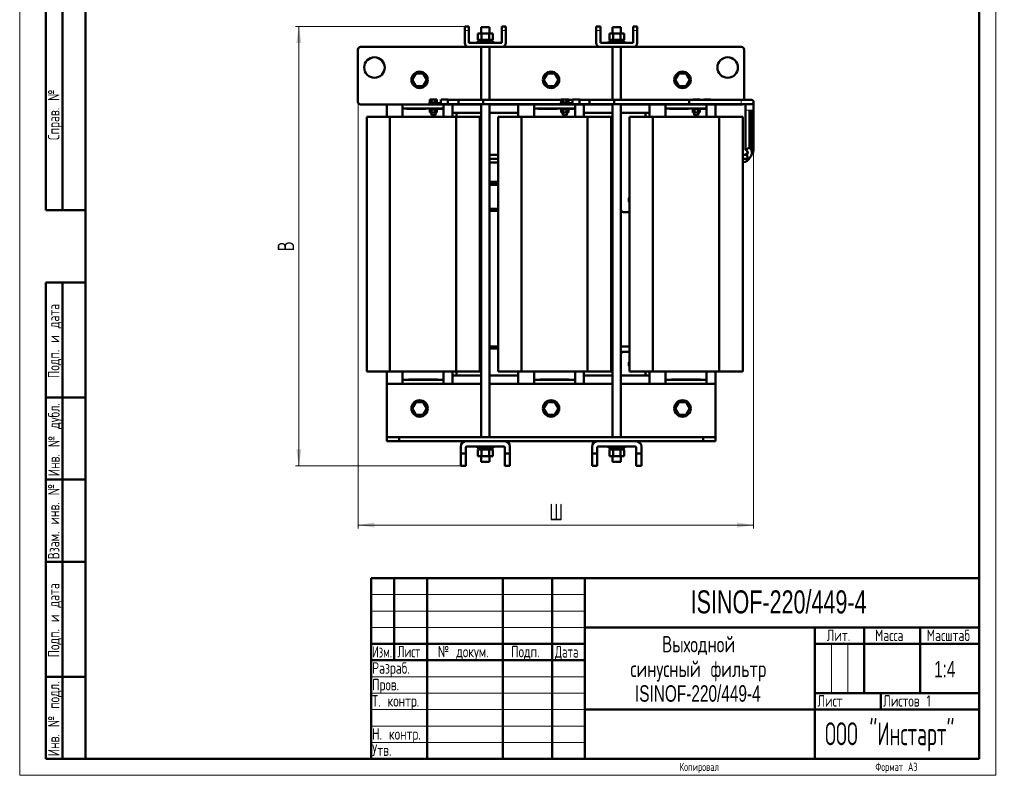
# Model space of a CAD drawing. Header units: millimetres. Extents: x 0 to 1198, y 0 to 1680.
# Tile 1 of 2: x 0 to 1198, y 0 to 920. Entities that reach past the tile are written whole.
import ezdxf

# ---------------------------------------------------------------- set-up
doc = ezdxf.new("R2010")
doc.units = ezdxf.units.MM
doc.header["$LTSCALE"] = 4
doc.linetypes.add('SLD-Сплошная', pattern=[0])
doc.styles.add('SLDTEXTSTYLE0', font='TXT', dxfattribs={"width": 0.7})
doc.styles.add('SLDTEXTSTYLE1', font='TXT', dxfattribs={"width": 0.7, "bigfont": 'bigfont'})
doc.styles.add('SLDTEXTSTYLE2', font='TXT', dxfattribs={"width": 0.705079, "bigfont": 'bigfont'})
doc.styles.add('SLDTEXTSTYLE3', font='TXT', dxfattribs={"width": 0.648852, "bigfont": 'bigfont'})
doc.styles.add('SLDTEXTSTYLE4', font='TXT', dxfattribs={"width": 0.632021, "bigfont": 'bigfont'})
doc.styles.add('SLDTEXTSTYLE5', font='TXT', dxfattribs={"width": 0.625377, "bigfont": 'bigfont'})
doc.styles.add('SLDTEXTSTYLE6', font='TXT', dxfattribs={"width": 0.583291, "bigfont": 'bigfont'})
doc.dimstyles.new('SLDDIMSTYLE0', dxfattribs={"dimtxt": 20, "dimasz": 20, "dimexe": 0, "dimexo": 0.0625, "dimgap": 5, "dimtad": 2, "dimdec": 1, "dimrnd": 1e-09, "dimzin": 12, "dimdsep": 46, "dimtxsty": 'SLDTEXTSTYLE0', "dimsah": 1, "dimcen": 0.09, "dimadec": 0, "dimazin": 3, "dimtfac": 1, "dimtdec": 3, "dimtofl": 0, "dimtmove": 0, "dimatfit": 3, "dimfxl": 0, "dimfrac": 2, "dimtolj": 1, "dimtzin": 12, "dimarcsym": 0})

# ---------------------------------------------------------------- blocks, each defined once
blk = doc.blocks.new('SW_NOTE_0')
at = {"color": 0, "linetype": 'Continuous', "lineweight": 0, "char_height": 20, "attachment_point": 2}
for s, insert, style in [('Выходной', (46.3, 25.7), 'SLDTEXTSTYLE1'), ('синусный фильтр', (45.9, -4.3), 'SLDTEXTSTYLE1'), ('ISINOF-220/449-4', (45.3, -34.3), 'SLDTEXTSTYLE0')]:
    blk.add_mtext(s, dxfattribs=dict(at, insert=insert, style=style))
blk = doc.blocks.new('_D')
at = {"color": 7, "linetype": 'SLD-Сплошная', "lineweight": 0}
for p, q in [((411.8, 819.5), (411.8, 300.6)), ((893.3, 762.7), (893.3, 300.6)), ((411.8, 304.6), (893.3, 304.6))]:
    blk.add_line(p, q, dxfattribs=at)
at = {"color": 7, "linetype": 'SLD-Сплошная', "lineweight": 18}
for points in [[(411.8, 304.6), (431.8, 301.5), (431.8, 307.7)], [(893.3, 304.6), (873.3, 307.7), (873.3, 301.5)]]:
    blk.add_solid(points, dxfattribs=at)
at = {"color": 7, "linetype": 'SLD-Сплошная', "lineweight": 18, "insert": (644.7, 330.4), "char_height": 20, "attachment_point": 1, "style": 'SLDTEXTSTYLE1'}
blk.add_mtext('Ш', dxfattribs=at)
blk = doc.blocks.new('_D_1')
at = {"color": 7, "linetype": 'SLD-Сплошная', "lineweight": 0}
for p, q in [((541.7, 911.5), (335.8, 911.5)), ((339.8, 376.6), (339.8, 911.5)), ((536.7, 376.6), (335.8, 376.6))]:
    blk.add_line(p, q, dxfattribs=at)
at = {"color": 7, "linetype": 'SLD-Сплошная', "lineweight": 18}
for points in [[(339.8, 911.5), (336.7, 891.5), (342.8, 891.5)], [(339.8, 376.6), (342.8, 396.6), (336.7, 396.6)]]:
    blk.add_solid(points, dxfattribs=at)
at = {"color": 7, "linetype": 'SLD-Сплошная', "lineweight": 18, "insert": (314, 637.7), "char_height": 20, "attachment_point": 1, "rotation": 90, "style": 'SLDTEXTSTYLE1'}
blk.add_mtext('В', dxfattribs=at)

msp = doc.modelspace()

# ---------------------------------------------------------------- linework, layer by layer
at = {"color": 7, "linetype": 'SLD-Сплошная', "lineweight": 18}
for p, q in [((0, 1680), (0, 0)), ((1188, 1680), (1188, 0)), ((428, 220), (688, 220)), ((428, 200), (688, 200)), ((428, 180), (688, 180)), ((988, 160), (988, 100)), ((1008, 160), (1008, 100)), ((428, 120), (688, 120)), ((428, 100), (688, 100)), ((428, 80), (688, 80)), ((428, 60), (688, 60)), ((428, 40), (688, 40)), ((0, 0), (1188, 0))]:
    msp.add_line(p, q, dxfattribs=at)
at = {"color": 7, "linetype": 'SLD-Сплошная', "lineweight": 50}
for p, q in [((80, 1660), (80, 20)), ((80, 1660), (80, 20)), ((1168, 20), (1168, 1660)), ((32, 688), (32, 1168)), ((32, 688), (32, 1168)), ((52, 688), (52, 1168)), ((52, 688), (52, 1168)), ((541.77, 906.54), (541.77, 911.54)), ((546.77, 911.54), (541.77, 911.54)), ((546.77, 911.54), (546.77, 906.54)), ((591.77, 911.54), (586.77, 911.54)), ((586.77, 911.54), (586.77, 906.54)), ((591.77, 911.54), (591.77, 906.54)), ((706.77, 911.54), (701.77, 911.54)), ((701.77, 906.54), (701.77, 911.54)), ((706.77, 911.54), (706.77, 906.54)), ((751.77, 911.54), (746.77, 911.54)), ((746.77, 911.54), (746.77, 906.54)), ((751.77, 911.54), (751.77, 906.54)), ((541.77, 891.54), (541.77, 906.54)), ((546.77, 906.54), (546.77, 891.54)), ((557.77, 895.14), (557.77, 903.14)), ((562.27, 903.14), (557.77, 903.14)), ((561.77, 910.73), (561.77, 903.14)), ((571.77, 910.73), (561.77, 910.73)), ((562.27, 903.14), (562.27, 895.14)), ((571.27, 903.14), (562.27, 903.14)), ((571.27, 895.14), (571.27, 903.14)), ((575.77, 903.14), (571.27, 903.14)), ((571.77, 903.14), (571.77, 910.73)), ((575.77, 895.14), (575.77, 903.14)), ((586.77, 891.54), (586.77, 906.54)), ((591.77, 906.54), (591.77, 891.54)), ((701.77, 891.54), (701.77, 906.54)), ((706.77, 906.54), (706.77, 891.54)), ((717.77, 895.14), (717.77, 903.14)), ((722.27, 903.14), (717.77, 903.14)), ((721.77, 910.73), (721.77, 903.14)), ((731.77, 910.73), (721.77, 910.73)), ((722.27, 903.14), (722.27, 895.14)), ((731.27, 903.14), (722.27, 903.14)), ((731.27, 895.14), (731.27, 903.14)), ((735.77, 903.14), (731.27, 903.14)), ((731.77, 903.14), (731.77, 910.73)), ((735.77, 895.14), (735.77, 903.14)), ((746.77, 891.54), (746.77, 906.54)), ((751.77, 906.54), (751.77, 891.54)), ((546.77, 891.54), (586.77, 891.54)), ((556.77, 893.14), (556.77, 891.54)), ((556.77, 893.14), (576.77, 893.14)), ((557.77, 895.14), (562.27, 895.14)), ((558.97, 895.14), (558.97, 893.14)), ((562.27, 895.14), (571.27, 895.14)), ((571.27, 895.14), (575.77, 895.14)), ((574.56, 893.14), (574.56, 895.14)), ((576.77, 891.54), (576.77, 893.14)), ((706.77, 891.54), (746.77, 891.54)), ((716.77, 893.14), (716.77, 891.54)), ((716.77, 893.14), (736.77, 893.14)), ((717.77, 895.14), (722.27, 895.14)), ((718.97, 895.14), (718.97, 893.14)), ((722.27, 895.14), (731.27, 895.14)), ((731.27, 895.14), (735.77, 895.14)), ((734.56, 893.14), (734.56, 895.14)), ((736.77, 891.54), (736.77, 893.14)), ((411.77, 819.54), (411.77, 883.54)), ((414.77, 886.54), (546.77, 886.54)), ((586.77, 886.54), (546.77, 886.54)), ((561.77, 886.54), (561.77, 822.14)), ((571.77, 822.14), (571.77, 886.54)), ((586.77, 886.54), (706.77, 886.54)), ((746.77, 886.54), (706.77, 886.54)), ((721.77, 886.54), (721.77, 822.14)), ((731.77, 822.14), (731.77, 886.54)), ((746.77, 886.54), (878.77, 886.54)), ((881.77, 883.54), (881.77, 822.14)), ((477.77, 846.54), (482.27, 854.34)), ((482.27, 854.34), (491.27, 854.34)), ((491.27, 854.34), (495.77, 846.54)), ((637.77, 846.54), (642.27, 854.34)), ((642.27, 854.34), (651.27, 854.34)), ((651.27, 854.34), (655.77, 846.54)), ((797.77, 846.54), (802.27, 854.34)), ((802.27, 854.34), (811.27, 854.34)), ((811.27, 854.34), (815.77, 846.54)), ((482.27, 838.75), (477.77, 846.54)), ((495.77, 846.54), (491.27, 838.75)), ((642.27, 838.75), (637.77, 846.54)), ((655.77, 846.54), (651.27, 838.75)), ((802.27, 838.75), (797.77, 846.54)), ((815.77, 846.54), (811.27, 838.75)), ((491.27, 838.75), (482.27, 838.75)), ((651.27, 838.75), (642.27, 838.75)), ((811.27, 838.75), (802.27, 838.75)), ((466.02, 816.54), (414.77, 816.54)), ((446.77, 801.54), (446.77, 816.54)), ((466.02, 816.54), (516.02, 816.54)), ((466.02, 816.54), (466.02, 811.54)), ((497.52, 817.84), (497.52, 817.04)), ((507.83, 817.84), (497.52, 817.84)), ((497.52, 817.04), (507.59, 817.04)), ((498.72, 818.88), (498.72, 818.11)), ((498.72, 818.88), (508.32, 818.88)), ((498.72, 818.11), (508.32, 818.11)), ((499.2, 822.78), (499.2, 818.94)), ((501.36, 822.78), (499.2, 822.78)), ((501.36, 818.94), (499.2, 818.94)), ((501.12, 818.11), (501.12, 817.84)), ((501.12, 817.04), (501.12, 816.54)), ((501.36, 818.94), (501.36, 822.78)), ((505.68, 822.78), (501.36, 822.78)), ((505.68, 818.94), (501.36, 818.94)), ((505.68, 818.94), (505.68, 822.78)), ((507.84, 822.78), (505.68, 822.78)), ((507.84, 818.94), (505.68, 818.94)), ((505.92, 817.84), (505.92, 818.11)), ((505.92, 816.54), (505.92, 817.04)), ((507.84, 818.94), (507.84, 822.78)), ((508.3, 817.04), (508.53, 817.03)), ((508.3, 817.04), (508.3, 817.04)), ((508.3, 817.04), (508.3, 817.04)), ((508.32, 818.11), (508.32, 818.88)), ((508.34, 817.04), (508.53, 817.03)), ((512.81, 818.48), (509.11, 817.96)), ((509.43, 816.99), (512.84, 816.84)), ((512.81, 817.84), (509.57, 817.27)), ((521.32, 822.44), (512.82, 822.44)), ((512.82, 816.84), (521.32, 816.84)), ((561.77, 816.54), (516.02, 816.54)), ((516.02, 811.54), (516.02, 816.54)), ((521.32, 822.14), (521.32, 822.44)), ((521.32, 822.44), (521.32, 822.14)), ((521.32, 822.44), (521.32, 822.44)), ((533.86, 822.14), (521.32, 822.14)), ((521.32, 817.14), (533.86, 817.14)), ((526.77, 816.54), (526.77, 801.54)), ((563.86, 822.14), (533.86, 822.14)), ((533.86, 817.14), (563.86, 817.14)), ((561.77, 817.14), (561.77, 411.54)), ((659.2, 822.14), (563.86, 822.14)), ((563.86, 817.14), (657.52, 817.14)), ((571.77, 411.54), (571.77, 817.14)), ((626.02, 816.54), (571.77, 816.54)), ((606.77, 801.54), (606.77, 816.54)), ((626.02, 816.54), (676.02, 816.54)), ((626.02, 816.54), (626.02, 811.54)), ((657.52, 817.84), (657.52, 817.04)), ((667.83, 817.84), (657.52, 817.84)), ((657.52, 817.04), (667.59, 817.04)), ((658.72, 818.88), (658.72, 818.11)), ((658.72, 818.88), (668.32, 818.88)), ((658.72, 818.11), (668.32, 818.11)), ((659.2, 822.78), (659.2, 818.94)), ((661.36, 822.78), (659.2, 822.78)), ((661.36, 818.94), (659.2, 818.94)), ((661.12, 818.11), (661.12, 817.84)), ((661.12, 817.04), (661.12, 816.54)), ((661.36, 818.94), (661.36, 822.78)), ((665.68, 822.78), (661.36, 822.78)), ((665.68, 818.94), (661.36, 818.94)), ((665.68, 818.94), (665.68, 822.78)), ((667.84, 822.78), (665.68, 822.78)), ((667.84, 818.94), (665.68, 818.94)), ((665.92, 817.84), (665.92, 818.11)), ((665.92, 816.54), (665.92, 817.04)), ((667.84, 818.94), (667.84, 822.78)), ((672.81, 822.14), (667.84, 822.14)), ((668.3, 817.04), (668.53, 817.03)), ((668.3, 817.04), (668.3, 817.04)), ((668.3, 817.04), (668.3, 817.04)), ((668.32, 818.11), (668.32, 818.88)), ((668.34, 817.04), (668.53, 817.03)), ((672.81, 818.48), (669.11, 817.96)), ((669.43, 816.99), (672.84, 816.84)), ((672.81, 817.84), (669.57, 817.27)), ((681.32, 822.44), (672.82, 822.44)), ((672.82, 816.84), (681.32, 816.84)), ((721.77, 816.54), (676.02, 816.54)), ((676.02, 811.54), (676.02, 816.54)), ((681.32, 822.14), (681.32, 822.44)), ((681.32, 822.44), (681.32, 822.14)), ((681.32, 822.44), (681.32, 822.44)), ((693.86, 822.14), (681.32, 822.14)), ((681.32, 817.14), (693.86, 817.14)), ((686.77, 816.54), (686.77, 801.54)), ((723.86, 822.14), (693.86, 822.14)), ((693.86, 817.14), (723.86, 817.14)), ((721.77, 817.14), (721.77, 411.54)), ((815.04, 822.14), (723.86, 822.14)), ((723.86, 817.14), (815.04, 817.14)), ((731.77, 411.54), (731.77, 817.14)), ((786.02, 816.54), (731.77, 816.54)), ((819.2, 822.14), (755.04, 822.14)), ((766.77, 801.54), (766.77, 816.54)), ((786.02, 816.54), (836.02, 816.54)), ((786.02, 816.54), (786.02, 811.54)), ((878.31, 822.14), (815.04, 822.14)), ((815.04, 817.14), (815.04, 822.14)), ((815.04, 817.14), (878.31, 817.14)), ((817.52, 817.14), (817.52, 817.04)), ((817.52, 817.04), (827.59, 817.04)), ((819.2, 822.78), (819.2, 822.14)), ((821.36, 822.78), (819.2, 822.78)), ((821.12, 817.04), (821.12, 816.54)), ((821.36, 822.14), (821.36, 822.78)), ((825.68, 822.78), (821.36, 822.78)), ((825.68, 822.14), (825.68, 822.78)), ((827.84, 822.78), (825.68, 822.78)), ((825.92, 816.54), (825.92, 817.04)), ((827.84, 822.14), (827.84, 822.78)), ((832.81, 822.14), (827.84, 822.14)), ((828.3, 817.04), (828.53, 817.03)), ((828.3, 817.04), (828.3, 817.04)), ((828.3, 817.04), (828.32, 817.04)), ((828.34, 817.04), (828.53, 817.03)), ((829.43, 816.99), (832.84, 816.84)), ((841.32, 822.44), (832.82, 822.44)), ((832.82, 816.84), (841.32, 816.84)), ((878.77, 816.54), (836.02, 816.54)), ((836.02, 811.54), (836.02, 816.54)), ((841.32, 822.14), (841.32, 822.44)), ((841.32, 822.44), (841.32, 822.14)), ((841.32, 822.44), (841.32, 822.44)), ((845.04, 822.14), (841.32, 822.14)), ((845.04, 822.14), (841.32, 822.14)), ((880.81, 822.14), (845.04, 822.14)), ((845.04, 822.14), (845.04, 822.14)), ((845.04, 822.14), (845.04, 822.14)), ((846.77, 816.54), (846.77, 801.54)), ((888.3, 822.14), (878.31, 822.14)), ((878.31, 817.14), (888.31, 817.14)), ((890.81, 822.14), (880.81, 822.14)), ((883.31, 817.14), (883.31, 809.64)), ((888.41, 817.14), (888.31, 817.14)), ((888.41, 817.14), (890.81, 817.14)), ((893.31, 809.64), (893.31, 819.64)), ((466.02, 811.54), (516.02, 811.54)), ((466.02, 810.54), (466.02, 811.54)), ((466.02, 810.54), (466.02, 801.54)), ((498.72, 811.46), (498.72, 810.69)), ((508.32, 811.46), (498.72, 811.46)), ((508.32, 810.69), (498.72, 810.69)), ((499.2, 810.65), (499.2, 806.81)), ((499.2, 810.65), (501.36, 810.65)), ((499.2, 806.81), (501.36, 806.81)), ((501.12, 811.54), (501.12, 811.46)), ((501.12, 810.69), (501.12, 810.65)), ((501.12, 806.81), (501.12, 803.38)), ((501.12, 803.38), (505.92, 803.38)), ((501.36, 806.81), (501.36, 810.65)), ((501.36, 810.65), (505.68, 810.65)), ((501.36, 806.81), (505.68, 806.81)), ((505.68, 810.65), (505.68, 806.81)), ((505.68, 810.65), (507.84, 810.65)), ((505.68, 806.81), (507.84, 806.81)), ((505.92, 811.46), (505.92, 811.54)), ((505.92, 810.65), (505.92, 810.69)), ((505.92, 803.38), (505.92, 806.81)), ((507.84, 810.65), (507.84, 806.81)), ((508.32, 810.69), (508.32, 811.46)), ((516.02, 811.54), (516.02, 810.54)), ((516.02, 810.54), (516.02, 801.54)), ((526.77, 806.54), (561.77, 806.54)), ((531.77, 801.54), (531.77, 806.54)), ((561.77, 806.54), (561.77, 688.5)), ((571.77, 806.54), (606.77, 806.54)), ((626.02, 811.54), (676.02, 811.54)), ((626.02, 810.54), (626.02, 811.54)), ((626.02, 810.54), (626.02, 801.54)), ((659.2, 810.74), (659.2, 806.9)), ((659.2, 810.74), (661.36, 810.74)), ((659.2, 806.9), (661.36, 806.9)), ((661.12, 811.54), (661.12, 810.74)), ((661.12, 806.9), (661.12, 803.38)), ((661.12, 803.38), (665.92, 803.38)), ((661.36, 806.9), (661.36, 810.74)), ((661.36, 810.74), (665.68, 810.74)), ((661.36, 806.9), (665.68, 806.9)), ((665.68, 810.74), (665.68, 806.9)), ((665.68, 810.74), (667.84, 810.74)), ((665.68, 806.9), (667.84, 806.9)), ((665.92, 810.74), (665.92, 811.54)), ((665.92, 803.38), (665.92, 806.9)), ((667.84, 810.74), (667.84, 806.9)), ((676.02, 811.54), (676.02, 810.54)), ((676.02, 810.54), (676.02, 801.54)), ((686.77, 806.54), (721.77, 806.54)), ((731.77, 806.54), (766.77, 806.54)), ((731.77, 806.54), (731.77, 688.5)), ((761.77, 806.54), (761.77, 801.54)), ((786.02, 811.54), (836.02, 811.54)), ((786.02, 810.54), (786.02, 811.54)), ((786.02, 810.54), (786.02, 801.54)), ((819.2, 810.74), (819.2, 806.9)), ((819.2, 810.74), (821.36, 810.74)), ((819.2, 806.9), (821.36, 806.9)), ((821.12, 811.54), (821.12, 810.74)), ((821.12, 806.9), (821.12, 803.38)), ((821.12, 803.38), (825.92, 803.38)), ((821.36, 806.9), (821.36, 810.74)), ((821.36, 810.74), (825.68, 810.74)), ((821.36, 806.9), (825.68, 806.9)), ((825.68, 810.74), (825.68, 806.9)), ((825.68, 810.74), (827.84, 810.74)), ((825.68, 806.9), (827.84, 806.9)), ((825.92, 810.74), (825.92, 811.54)), ((825.92, 803.38), (825.92, 806.9)), ((827.84, 810.74), (827.84, 806.9)), ((836.02, 811.54), (836.02, 810.54)), ((836.02, 810.54), (836.02, 801.54)), ((883.31, 809.64), (883.31, 761.3)), ((888.31, 764.06), (888.31, 809.64)), ((890.81, 760.38), (890.81, 809.64)), ((893.31, 762.76), (893.31, 809.64)), ((422.38, 801.54), (422.38, 491.54)), ((422.38, 801.54), (450.64, 801.54)), ((450.64, 801.54), (450.64, 491.54)), ((450.64, 801.54), (531.34, 801.54)), ((531.34, 801.54), (531.34, 491.54)), ((531.34, 801.54), (560.1, 801.54)), ((560.1, 491.54), (560.1, 801.54)), ((582.38, 801.54), (582.38, 491.54)), ((582.38, 801.54), (610.64, 801.54)), ((610.64, 801.54), (610.64, 491.54)), ((610.64, 801.54), (691.34, 801.54)), ((691.34, 801.54), (691.34, 491.54)), ((691.34, 801.54), (720.1, 801.54)), ((720.1, 491.54), (720.1, 801.54)), ((742.38, 801.54), (742.38, 491.54)), ((742.38, 801.54), (770.64, 801.54)), ((770.64, 801.54), (770.64, 491.54)), ((770.64, 801.54), (851.34, 801.54)), ((851.34, 801.54), (851.34, 491.54)), ((851.34, 801.54), (880.1, 801.54)), ((880.1, 491.54), (880.1, 801.54)), ((582.38, 755.26), (571.77, 755.26)), ((582.38, 755.21), (571.77, 755.2)), ((721.77, 755.26), (720.1, 755.26)), ((721.77, 755.23), (720.1, 755.23)), ((885.05, 755.26), (880.1, 755.26)), ((883.31, 761.3), (885.81, 762.76)), ((883.31, 761.3), (884.59, 760.58)), ((885.81, 759.37), (885.81, 758.43)), ((571.77, 750.2), (582.38, 750.21)), ((571.77, 745.93), (582.38, 745.93)), ((720.1, 750.23), (721.77, 750.23)), ((720.1, 745.93), (721.77, 745.93)), ((880.1, 750.26), (886.46, 750.26)), ((885.81, 752.76), (886.46, 750.26)), ((886.46, 750.26), (887.03, 750.58)), ((571.77, 722.3), (571.77, 724.92)), ((571.77, 722.3), (582.42, 722.3)), ((720.02, 722.3), (721.77, 722.3)), ((721.77, 724.92), (721.77, 722.3)), ((582.42, 718.94), (571.77, 718.94)), ((571.77, 718.92), (582.42, 718.92)), ((721.77, 718.94), (720.02, 718.94)), ((720.02, 718.92), (721.77, 718.92)), ((32, 688), (80, 688)), ((561.77, 686.92), (561.32, 686.92)), ((582.38, 689.46), (571.77, 689.46)), ((582.38, 686.95), (571.77, 686.95)), ((582.38, 686.92), (571.77, 686.92)), ((721.77, 689.46), (720.1, 689.46)), ((721.77, 686.95), (720.1, 686.95)), ((721.77, 686.92), (720.1, 686.92)), ((732.22, 686.92), (731.77, 686.92)), ((734.77, 685.5), (742.38, 685.5)), ((32, 20), (32, 600)), ((32, 600), (80, 600)), ((52, 20), (52, 600)), ((561.77, 521.92), (560.1, 521.92)), ((561.77, 512.5), (561.77, 516.42)), ((582.38, 521.92), (571.77, 521.92)), ((571.77, 521.9), (582.38, 521.9)), ((571.77, 519.38), (582.38, 519.38)), ((721.77, 521.92), (720.1, 521.92)), ((720.1, 521.9), (721.77, 521.9)), ((720.1, 519.38), (721.77, 519.38)), ((742.38, 521.92), (731.77, 521.92)), ((731.77, 516.42), (731.77, 512.5)), ((742.38, 515.5), (734.77, 515.5)), ((561.77, 486.54), (561.77, 512.5)), ((731.77, 486.54), (731.77, 512.5)), ((422.38, 491.54), (450.64, 491.54)), ((446.77, 476.54), (446.77, 491.54)), ((450.64, 491.54), (531.34, 491.54)), ((466.02, 491.54), (466.02, 482.54)), ((516.02, 491.54), (516.02, 482.54)), ((526.77, 491.54), (526.77, 476.54)), ((531.34, 491.54), (560.1, 491.54)), ((531.77, 486.54), (531.77, 491.54)), ((582.38, 491.54), (610.64, 491.54)), ((606.77, 476.54), (606.77, 491.54)), ((610.64, 491.54), (691.34, 491.54)), ((626.02, 491.54), (626.02, 482.54)), ((676.02, 491.54), (676.02, 482.54)), ((686.77, 491.54), (686.77, 476.54)), ((691.34, 491.54), (720.1, 491.54)), ((742.38, 491.54), (770.64, 491.54)), ((761.77, 491.54), (761.77, 486.54)), ((766.77, 476.54), (766.77, 491.54)), ((770.64, 491.54), (851.34, 491.54)), ((786.02, 491.54), (786.02, 482.54)), ((836.02, 491.54), (836.02, 482.54)), ((846.77, 491.54), (846.77, 476.54)), ((851.34, 491.54), (880.1, 491.54)), ((466.02, 481.54), (466.02, 482.54)), ((466.02, 481.54), (466.02, 476.54)), ((516.02, 481.54), (466.02, 481.54)), ((516.02, 482.54), (516.02, 481.54)), ((516.02, 476.54), (516.02, 481.54)), ((561.77, 486.54), (526.77, 486.54)), ((606.77, 486.54), (571.77, 486.54)), ((626.02, 481.54), (626.02, 482.54)), ((626.02, 481.54), (626.02, 476.54)), ((676.02, 481.54), (626.02, 481.54)), ((676.02, 482.54), (676.02, 481.54)), ((676.02, 476.54), (676.02, 481.54)), ((721.77, 486.54), (686.77, 486.54)), ((766.77, 486.54), (731.77, 486.54)), ((786.02, 481.54), (786.02, 482.54)), ((786.02, 481.54), (786.02, 476.54)), ((836.02, 481.54), (786.02, 481.54)), ((836.02, 482.54), (836.02, 481.54)), ((836.02, 476.54), (836.02, 481.54)), ((446.77, 476.54), (466.02, 476.54)), ((446.77, 476.54), (446.77, 412.54)), ((516.02, 476.54), (466.02, 476.54)), ((516.02, 476.54), (561.77, 476.54)), ((571.77, 476.54), (626.02, 476.54)), ((676.02, 476.54), (626.02, 476.54)), ((676.02, 476.54), (721.77, 476.54)), ((731.77, 476.54), (786.02, 476.54)), ((836.02, 476.54), (786.02, 476.54)), ((836.02, 476.54), (846.77, 476.54)), ((846.77, 476.54), (846.77, 412.54)), ((80, 460), (32, 460)), ((477.77, 446.54), (482.27, 454.34)), ((482.27, 438.75), (477.77, 446.54)), ((482.27, 454.34), (491.27, 454.34)), ((491.27, 454.34), (495.77, 446.54)), ((495.77, 446.54), (491.27, 438.75)), ((637.77, 446.54), (642.27, 454.34)), ((642.27, 438.75), (637.77, 446.54)), ((642.27, 454.34), (651.27, 454.34)), ((651.27, 454.34), (655.77, 446.54)), ((655.77, 446.54), (651.27, 438.75)), ((797.77, 446.54), (802.27, 454.34)), ((802.27, 438.75), (797.77, 446.54)), ((802.27, 454.34), (811.27, 454.34)), ((811.27, 454.34), (815.77, 446.54)), ((815.77, 446.54), (811.27, 438.75)), ((491.27, 438.75), (482.27, 438.75)), ((651.27, 438.75), (642.27, 438.75)), ((811.27, 438.75), (802.27, 438.75)), ((446.77, 411.54), (446.77, 412.54)), ((446.77, 411.54), (446.77, 406.54)), ((446.77, 411.54), (461.77, 411.54)), ((461.77, 406.54), (461.77, 411.54)), ((461.77, 411.54), (831.77, 411.54)), ((831.77, 411.54), (831.77, 406.54)), ((846.77, 411.54), (831.77, 411.54)), ((846.77, 412.54), (846.77, 411.54)), ((846.77, 411.54), (846.77, 406.54)), ((461.77, 406.54), (446.77, 406.54)), ((542.87, 406.54), (461.77, 406.54)), ((536.77, 400.29), (536.77, 391.59)), ((543.02, 406.54), (590.52, 406.54)), ((543.02, 391.59), (543.02, 399.04)), ((544.27, 400.29), (589.27, 400.29)), ((556.77, 400.19), (556.77, 398.59)), ((576.77, 400.19), (556.77, 400.19)), ((556.77, 398.59), (576.77, 398.59)), ((557.77, 396.59), (557.77, 388.59)), ((557.77, 396.59), (562.27, 396.59)), ((558.97, 398.59), (558.97, 396.59)), ((561.77, 400.29), (561.77, 400.19)), ((562.27, 396.59), (562.27, 388.59)), ((562.27, 396.59), (571.27, 396.59)), ((571.27, 388.59), (571.27, 396.59)), ((571.27, 396.59), (575.77, 396.59)), ((571.77, 400.19), (571.77, 400.29)), ((574.56, 396.59), (574.56, 398.59)), ((575.77, 396.59), (575.77, 388.59)), ((576.77, 398.59), (576.77, 400.19)), ((590.52, 399.04), (590.52, 391.59)), ((702.87, 406.54), (590.66, 406.54)), ((596.77, 391.59), (596.77, 400.29)), ((696.77, 400.29), (696.77, 391.59)), ((703.02, 406.54), (750.52, 406.54)), ((703.02, 391.59), (703.02, 399.04)), ((704.27, 400.29), (749.27, 400.29)), ((716.77, 400.19), (716.77, 398.59)), ((736.77, 400.19), (716.77, 400.19)), ((716.77, 398.59), (736.77, 398.59)), ((717.77, 396.59), (722.27, 396.59)), ((717.77, 396.59), (717.77, 388.59)), ((718.97, 398.59), (718.97, 396.59)), ((721.77, 400.29), (721.77, 400.19)), ((722.27, 396.59), (731.27, 396.59)), ((722.27, 396.59), (722.27, 388.59)), ((731.27, 388.59), (731.27, 396.59)), ((731.27, 396.59), (735.77, 396.59)), ((731.77, 400.19), (731.77, 400.29)), ((734.56, 396.59), (734.56, 398.59)), ((735.77, 396.59), (735.77, 388.59)), ((736.77, 398.59), (736.77, 400.19)), ((750.52, 399.04), (750.52, 391.59)), ((831.77, 406.54), (750.66, 406.54)), ((756.77, 391.59), (756.77, 400.29)), ((846.77, 406.54), (831.77, 406.54)), ((536.77, 391.59), (543.02, 391.59)), ((536.77, 376.59), (536.77, 391.59)), ((543.02, 391.59), (543.02, 376.59)), ((557.77, 388.59), (562.27, 388.59)), ((561.77, 388.59), (561.77, 381.55)), ((562.27, 388.59), (571.27, 388.59)), ((571.27, 388.59), (575.77, 388.59)), ((571.77, 381.55), (571.77, 388.59)), ((590.52, 391.59), (596.77, 391.59)), ((590.52, 376.59), (590.52, 391.59)), ((596.77, 391.59), (596.77, 376.59)), ((696.77, 391.59), (703.02, 391.59)), ((696.77, 376.59), (696.77, 391.59)), ((703.02, 391.59), (703.02, 376.59)), ((717.77, 388.59), (722.27, 388.59)), ((721.77, 388.59), (721.77, 381.55)), ((722.27, 388.59), (731.27, 388.59)), ((731.27, 388.59), (735.77, 388.59)), ((731.77, 381.55), (731.77, 388.59)), ((750.52, 391.59), (756.77, 391.59)), ((750.52, 376.59), (750.52, 391.59)), ((756.77, 391.59), (756.77, 376.59)), ((536.77, 376.59), (543.02, 376.59)), ((561.77, 381.55), (571.77, 381.55)), ((590.52, 376.59), (596.77, 376.59)), ((696.77, 376.59), (703.02, 376.59)), ((721.77, 381.55), (731.77, 381.55)), ((750.52, 376.59), (756.77, 376.59)), ((80, 360), (32, 360)), ((80, 260), (32, 260)), ((428, 240), (1168, 240)), ((428, 240), (428, 20)), ((456, 140), (456, 240)), ((496, 240), (496, 20)), ((588, 240), (588, 20)), ((648, 240), (648, 20)), ((688, 240), (688, 20)), ((688, 180), (1168, 180)), ((968, 180), (968, 20)), ((1028, 180), (1028, 100)), ((1096, 180), (1096, 100)), ((428, 160), (688, 160)), ((968, 160), (1168, 160)), ((428, 140), (688, 140)), ((32, 120), (80, 120)), ((968, 100), (1168, 100)), ((1048, 100), (1048, 80)), ((688, 80), (1168, 80)), ((32, 20), (80, 20)), ((80, 20), (1168, 20))]:
    msp.add_line(p, q, dxfattribs=at)
at = {"color": 8, "linetype": 'SLD-Сплошная', "lineweight": 18}
for p, q in [((542.52, 906.54), (546.02, 906.54)), ((587.52, 906.54), (591.02, 906.54)), ((702.52, 906.54), (706.02, 906.54)), ((747.52, 906.54), (751.02, 906.54)), ((507.6, 817.09), (507.82, 817.79)), ((509.35, 817.23), (508.48, 817.07)), ((509.14, 817.9), (509.28, 817.65)), ((667.6, 817.09), (667.82, 817.79)), ((669.35, 817.23), (668.48, 817.07)), ((669.14, 817.9), (669.28, 817.65)), ((828.77, 817.12), (828.38, 817.06)), ((880.81, 822.14), (880.81, 822.14)), ((494.22, 810.54), (470.99, 810.54)), ((514.79, 810.54), (509.06, 810.54)), ((654.22, 810.54), (630.99, 810.54)), ((674.79, 810.54), (669.06, 810.54)), ((814.22, 810.54), (790.99, 810.54)), ((834.79, 810.54), (829.06, 810.54)), ((883.31, 809.64), (885.81, 809.64)), ((885.81, 809.64), (888.31, 809.64)), ((888.31, 809.64), (890.81, 809.64)), ((890.81, 809.64), (893.31, 809.64)), ((885.59, 762.38), (884.94, 761.22)), ((885.81, 758.43), (886.17, 758.43)), ((890.81, 762.76), (893.31, 762.76)), ((886.02, 752.38), (886.67, 751.22)), ((582.38, 720.73), (571.77, 720.73)), ((582.38, 720.5), (571.77, 720.5)), ((721.77, 720.73), (720.02, 720.73)), ((721.77, 720.5), (720.02, 720.5)), ((560.35, 516.42), (561.52, 516.42)), ((733.36, 516.42), (740.79, 516.42)), ((473.52, 482.54), (508.52, 482.54)), ((633.52, 482.54), (668.52, 482.54)), ((793.52, 482.54), (828.52, 482.54)), ((464.02, 412.54), (544.52, 412.54)), ((594.27, 412.54), (699.27, 412.54)), ((749.02, 412.54), (829.52, 412.54))]:
    msp.add_line(p, q, dxfattribs=at)
at = {"color": 7, "linetype": 'SLD-Сплошная', "lineweight": 50, "flags": 128}
for points in [[(521.32, 817.14), (521.32, 816.89), (521.32, 816.89), (521.31, 817.25), (521.31, 817.93), (521.31, 818.84), (521.3, 819.85), (521.31, 820.83), (521.31, 821.66), (521.31, 822.22), (521.32, 822.44), (521.32, 822.44)], [(521.32, 822.44), (521.32, 822.22), (521.32, 822.14)], [(681.32, 817.14), (681.32, 816.89), (681.32, 816.89), (681.31, 817.25), (681.31, 817.93), (681.31, 818.84), (681.3, 819.85), (681.31, 820.83), (681.31, 821.66), (681.31, 822.22), (681.32, 822.44), (681.32, 822.44)], [(681.32, 822.44), (681.32, 822.22), (681.32, 822.14)], [(815.04, 822.14), (815.04, 821.95), (815.04, 821.41), (815.04, 820.6), (815.04, 819.64)], [(815.04, 819.64), (815.04, 818.68), (815.04, 817.87), (815.04, 817.33), (815.04, 817.14)], [(832.82, 822.44), (832.81, 822.3), (832.81, 822.14)], [(841.31, 822.14), (841.31, 822.22), (841.32, 822.44)], [(841.32, 817.14), (841.32, 816.89), (841.32, 816.89), (841.31, 817.14)], [(841.32, 822.44), (841.32, 822.22), (841.32, 822.14)]]:
    msp.add_lwpolyline(points, dxfattribs=at)
at = {"color": 8, "linetype": 'SLD-Сплошная', "lineweight": 18, "flags": 128}
msp.add_lwpolyline([(878.31, 822.14), (878.31, 821.95), (878.31, 821.41), (878.31, 820.6), (878.31, 819.64), (878.31, 818.68), (878.31, 817.87), (878.31, 817.33), (878.31, 817.14)], dxfattribs=at)
at = {"color": 7, "linetype": 'SLD-Сплошная', "lineweight": 50}
for centre, radius in [((431.77, 861.54), 12.5), ((861.77, 861.54), 12.5), ((486.77, 846.54), 10), ((646.77, 846.54), 10), ((806.77, 846.54), 10), ((486.77, 446.54), 10), ((646.77, 446.54), 10), ((806.77, 446.54), 10)]:
    msp.add_circle(centre, radius, dxfattribs=at)
for centre, radius, start, end in [((546.77, 891.54), 5, 180, 270), ((586.77, 891.54), 5, 270, 360), ((706.77, 891.54), 5, 180, 270), ((746.77, 891.54), 5, 270, 360), ((414.77, 883.54), 3, 90, 180), ((878.77, 883.54), 3, 360, 90), ((414.77, 819.54), 3, 180, 270), ((797.38, 819.55), 284.58, 179.41792, 180.34367), ((957.38, 819.55), 284.58, 179.41792, 180.34367), ((878.77, 819.54), 3, 270, 306.80528), ((890.81, 819.64), 2.5, 270, 90), ((880.81, 762.76), 7.5, 270, 310.53276), ((883, 757.76), 3.23, 309.36891, 60.72239), ((878.31, 758.43), 7.5, 335.62896, 0), ((883, 757.76), 8.23, 299.27761, 49.87271), ((880.81, 762.76), 12.5, 323.6625, 0), ((878.31, 758.43), 12.5, 277.85823, 331.26256), ((746.77, 700.5), 5.5, 142.30857, 180), ((746.77, 700.5), 5.5, 180, 217.69143), ((558.77, 688.5), 3, 296.30397, 0), ((734.77, 688.5), 3, 180, 270), ((734.77, 512.5), 3, 90, 180), ((558.77, 512.5), 3, 0, 63.69603), ((746.77, 500.5), 5.5, 142.30857, 217.69143), ((543.02, 400.29), 6.25, 90, 180), ((544.27, 399.04), 1.25, 90, 180), ((589.27, 399.04), 1.25, 0, 90), ((590.52, 400.29), 6.25, 0, 90), ((703.02, 400.29), 6.25, 90, 180), ((704.27, 399.04), 1.25, 90, 180), ((749.27, 399.04), 1.25, 0, 90), ((750.52, 400.29), 6.25, 0, 90)]:
    msp.add_arc(centre, radius, start, end, dxfattribs=at)
for centre, start_param, end_param in [((533.86, 819.64), 4.712389, 6.2831853), ((533.86, 819.64), 3.1415927, 4.712389), ((563.86, 819.64), 4.712389, 6.2831853), ((563.86, 819.64), 3.1415927, 4.712389), ((693.86, 819.64), 0, 1.5707963), ((693.86, 819.64), 1.5707963, 3.1415927), ((723.86, 819.64), 0, 3.1415927)]:
    msp.add_ellipse(centre, major_axis=(0, 2.5), ratio=0.0990195, start_param=start_param, end_param=end_param, dxfattribs=at)
for points in [[(507.59, 817.04), (507.81, 817.04), (508.05, 817.04), (508.3, 817.04)], [(507.83, 817.84), (507.98, 817.84), (508.13, 817.84), (508.3, 817.84)], [(508.3, 817.84), (508.55, 817.88), (508.81, 817.91), (509.1, 817.95)], [(509.53, 817.26), (509.09, 817.18), (508.68, 817.12), (508.3, 817.04)], [(509.1, 817.95), (509.1, 817.95), (509.1, 817.96), (509.11, 817.96)], [(509.57, 817.27), (509.56, 817.26), (509.54, 817.26), (509.53, 817.26)], [(667.59, 817.04), (667.81, 817.04), (668.05, 817.04), (668.3, 817.04)], [(667.83, 817.84), (667.98, 817.84), (668.13, 817.84), (668.3, 817.84)], [(668.3, 817.84), (668.55, 817.88), (668.81, 817.91), (669.1, 817.95)], [(669.53, 817.26), (669.09, 817.18), (668.68, 817.12), (668.3, 817.04)], [(669.1, 817.95), (669.1, 817.95), (669.1, 817.96), (669.11, 817.96)], [(669.57, 817.27), (669.56, 817.26), (669.54, 817.26), (669.53, 817.26)], [(827.59, 817.04), (827.81, 817.04), (828.05, 817.04), (828.3, 817.04)]]:
    msp.add_open_spline(points, degree=3, dxfattribs=at)
for points, knots in [([(512.82, 816.84), (512.82, 816.85), (512.82, 816.88), (512.81, 817.09), (512.81, 817.4), (512.81, 817.69), (512.81, 817.84)], [0, 0, 0, 0, 0.2498248, 0.4998832, 0.7499416, 1, 1, 1, 1]), ([(672.82, 816.84), (672.82, 816.85), (672.82, 816.88), (672.81, 817.09), (672.81, 817.4), (672.81, 817.69), (672.81, 817.84)], [0, 0, 0, 0, 0.2498248, 0.4998832, 0.7499416, 1, 1, 1, 1]), ([(828.83, 817.14), (828.82, 817.14), (828.73, 817.12), (828.55, 817.09), (828.38, 817.06), (828.3, 817.04)], [0, 0, 0, 0, 0.0187825, 0.5087909, 1, 1, 1, 1]), ([(832.82, 816.84), (832.82, 816.86), (832.82, 816.89), (832.81, 817.01), (832.81, 817.13), (832.81, 817.14)], [0, 0, 0, 0, 0.4730799, 0.9466022, 1, 1, 1, 1]), ([(885.05, 755.26), (885.05, 755.26), (885.06, 755.24), (885.08, 755.18), (885.1, 755.13), (885.14, 755), (885.17, 754.92), (885.23, 754.74), (885.27, 754.63), (885.38, 754.28), (885.46, 754.01), (885.59, 753.56), (885.63, 753.4), (885.7, 753.17), (885.72, 753.09), (885.76, 752.92), (885.79, 752.84), (885.81, 752.76)], [0, 0, 0, 0, 0.125, 0.125, 0.25, 0.25, 0.375, 0.375, 0.5, 0.5, 0.75, 0.75, 0.875, 0.875, 0.9375, 0.9375, 1, 1, 1, 1]), ([(888.31, 764.06), (888.31, 764.06), (888.29, 764.05), (888.22, 764.02), (888.16, 763.99), (887.96, 763.89), (887.75, 763.8), (887.4, 763.62), (887.26, 763.55), (886.99, 763.41), (886.85, 763.34), (886.56, 763.19), (886.41, 763.1), (886.11, 762.94), (885.96, 762.85), (885.81, 762.76)], [0, 0, 0, 0, 0.125, 0.125, 0.25, 0.25, 0.5, 0.5, 0.625, 0.625, 0.75, 0.75, 0.875, 0.875, 1, 1, 1, 1])]:
    msp.add_open_spline(points, degree=3, knots=knots, dxfattribs=at)

# ---------------------------------------------------------------- block references
at = {"color": 7, "linetype": 'Continuous', "lineweight": 0}
msp.add_blockref('SW_NOTE_0', (780.11, 143.9), dxfattribs=at)

# ---------------------------------------------------------------- texts
at = {"color": 7, "linetype": 'Continuous', "lineweight": 0, "char_height": 14, "attachment_point": 2, "rotation": 90, "style": 'SLDTEXTSTYLE1'}
for s, insert in [('Справ. №', (34.41, 804.04)), ('Подп. и дата', (34.41, 528.7)), ('Инв. № дубл.', (34.65, 408.54)), ('Взам. инв. №', (34.41, 308.81)), ('Подп. и дата', (34.41, 188.7)), ('Инв. № подл.', (34.41, 68.71))]:
    msp.add_mtext(s, dxfattribs=dict(at, insert=insert))
at = {"color": 7, "linetype": 'Continuous', "lineweight": 0}
for s, insert, char_height, attachment_point, style in [('ISINOF-220/449-4', (923.76, 225.11), 28, 2, 'SLDTEXTSTYLE0'), ('Лит.', (996.63, 177.35), 14, 2, 'SLDTEXTSTYLE1'), ('Масса', (1058.44, 177.35), 14, 2, 'SLDTEXTSTYLE1'), ('Масштаб', (1130.38, 177.35), 14, 2, 'SLDTEXTSTYLE2'), ('Изм.', (441.09, 157.35), 14, 2, 'SLDTEXTSTYLE5'), ('Лист', (473.82, 157.59), 14, 2, 'SLDTEXTSTYLE4'), ('№ докум.', (539.95, 157.59), 14, 2, 'SLDTEXTSTYLE1'), ('Подп.', (615.51, 157.59), 14, 2, 'SLDTEXTSTYLE1'), ('Дата', (665.87, 157.35), 14, 2, 'SLDTEXTSTYLE3'), ('Разраб.', (429, 137.59), 14, 1, 'SLDTEXTSTYLE1'), ('1:4', (1125.96, 139.15), 20, 2, 'SLDTEXTSTYLE0'), ('Пров.', (429, 117.35), 14, 1, 'SLDTEXTSTYLE1'), ('Т. контр.', (429, 97.59), 14, 1, 'SLDTEXTSTYLE1'), ('Лист', (971, 97.59), 14, 1, 'SLDTEXTSTYLE1'), ('Листов 1', (1051, 97.59), 14, 1, 'SLDTEXTSTYLE1'), ('ООО "Инстарт"', (1059.07, 64.56), 28, 2, 'SLDTEXTSTYLE6'), ('Н. контр.', (429, 57.35), 14, 1, 'SLDTEXTSTYLE1'), ('Утв.', (429, 37.59), 14, 1, 'SLDTEXTSTYLE1'), ('Копировал', (827.22, 15.29), 10, 2, 'SLDTEXTSTYLE1'), ('Формат А3', (1067.24, 15.29), 10, 2, 'SLDTEXTSTYLE1')]:
    msp.add_mtext(s, dxfattribs=dict(at, insert=insert, char_height=char_height, attachment_point=attachment_point, style=style))

# ---------------------------------------------------------------- dimensions: what is measured, and where the dimension line sits
at = {"color": 7, "linetype": 'SLD-Сплошная', "lineweight": 18}
dim = msp.add_linear_dim(base=(339.77, 911.54), p1=(536.77, 376.59), p2=(541.77, 911.54), angle=90, text='В', dimstyle='SLDDIMSTYLE0', dxfattribs=at)
dim.commit()
dim.dimension.update_dxf_attribs({"geometry": '_D_1', "text_midpoint": (339.77, 644.07), "dimtype": 160})
dim = msp.add_linear_dim(base=(893.31, 304.59), p1=(411.77, 819.54), p2=(893.31, 762.76), text='Ш', dimstyle='SLDDIMSTYLE0', dxfattribs=at)
dim.commit()
dim.dimension.update_dxf_attribs({"geometry": '_D', "text_midpoint": (652.54, 304.59), "dimtype": 160})

doc.saveas('drawing.dxf')
